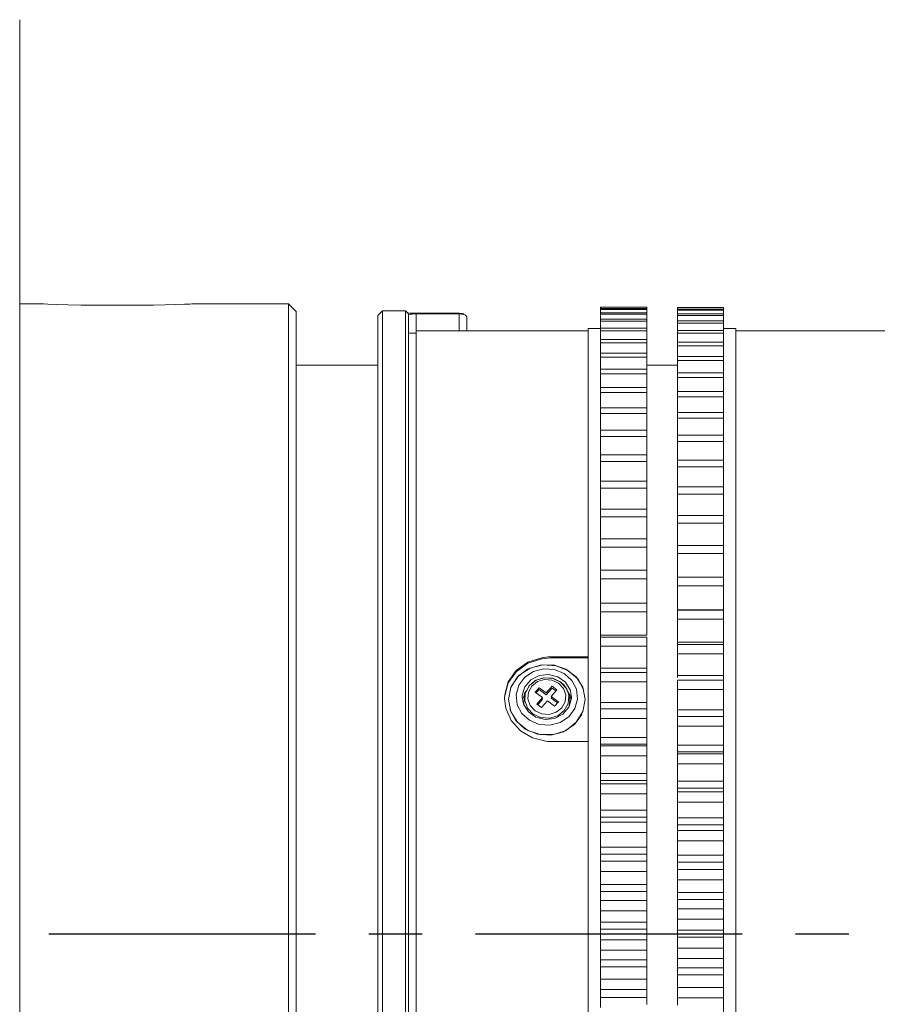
# Model space of a CAD drawing. Header units: millimetres. Extents: x 3925 to 5043, y -86 to 778.
# Tile 6 of 45: x 4050 to 4105, y 276 to 340. Entities that reach past the tile are written whole.
import ezdxf

# ---------------------------------------------------------------- set-up
doc = ezdxf.new("R2010")
doc.units = ezdxf.units.MM
doc.header["$LTSCALE"] = 46.255
doc.linetypes.add('CENTER', pattern=[0.6, 0.375, -0.075, 0.075, -0.075])
doc.layers.get('0').update_dxf_attribs({"linetype": 'CONTINUOUS'})
doc.layers.add('T20C1_LENS_ODXF_CONTINUOUS_LINE', color=7, linetype='CONTINUOUS')

msp = doc.modelspace()

# ---------------------------------------------------------------- linework, layer by layer
at = {"color": 4, "linetype": 'CENTER'}
msp.add_line((3995.917, 280.775), (4239.885, 280.775), dxfattribs=at)
at = {"layer": 'T20C1_LENS_ODXF_CONTINUOUS_LINE', "color": 7, "linetype": 'Continuous', "lineweight": 0}
for p, q in [((4049.517, 340.275), (4049.517, 221.275)), ((4051.017, 321.775), (4049.517, 321.775)), ((4051.057, 321.772), (4051.018, 321.775)), ((4067.017, 321.775), (4060.717, 321.775)), ((4067.017, 321.775), (4067.017, 239.775)), ((4067.517, 321.275), (4067.017, 321.775)), ((4058.217, 321.698), (4053.517, 321.698)), ((4067.517, 321.275), (4067.517, 240.275)), ((4072.817, 321.025), (4073.117, 321.325)), ((4073.117, 240.225), (4073.117, 321.325)), ((4074.617, 321.325), (4073.117, 321.325)), ((4074.617, 321.325), (4074.617, 240.225)), ((4074.817, 321.125), (4074.617, 321.325)), ((4074.817, 321.124), (4074.817, 240.424)), ((4074.893, 321.181), (4075.092, 321.166)), ((4075.092, 321.166), (4075.317, 321.161)), ((4075.317, 320.023), (4075.317, 321.161)), ((4075.317, 321.161), (4078.117, 321.161)), ((4075.317, 321.126), (4078.117, 321.126)), ((4078.117, 321.126), (4078.117, 321.161)), ((4078.117, 321.126), (4078.117, 320.025)), ((4078.275, 321.115), (4078.117, 321.126)), ((4078.422, 321.083), (4078.275, 321.115)), ((4078.417, 321.084), (4078.417, 321.117)), ((4087.317, 306.588), (4087.317, 321.562)), ((4090.317, 321.562), (4087.317, 321.562)), ((4090.317, 321.468), (4087.317, 321.468)), ((4090.317, 321.414), (4087.317, 321.414)), ((4090.317, 321.202), (4087.317, 321.202)), ((4090.317, 300.218), (4090.317, 321.562)), ((4092.317, 301.865), (4092.317, 321.544)), ((4092.317, 321.544), (4095.317, 321.544)), ((4092.317, 321.425), (4095.317, 321.425)), ((4092.317, 321.362), (4095.317, 321.362)), ((4092.317, 321.125), (4095.317, 321.125)), ((4095.317, 321.544), (4095.317, 308.028)), ((4072.817, 240.524), (4072.817, 321.024)), ((4078.533, 321.034), (4078.422, 321.083)), ((4078.497, 321.059), (4078.533, 321.034)), ((4078.617, 320.918), (4078.617, 320.025)), ((4090.317, 321.106), (4087.317, 321.106)), ((4090.317, 320.776), (4087.317, 320.776)), ((4090.317, 320.639), (4087.317, 320.639)), ((4092.317, 321.02), (4095.317, 321.02)), ((4092.317, 320.665), (4095.317, 320.665)), ((4092.317, 320.519), (4095.317, 320.519)), ((4075.317, 319.875), (4074.817, 319.875)), ((4075.317, 320.025), (4075.317, 241.525)), ((4075.317, 320.025), (4086.517, 320.025)), ((4075.33, 320.022), (4075.317, 320.023)), ((4086.517, 256.946), (4086.517, 320.175)), ((4087.317, 320.175), (4086.517, 320.175)), ((4090.317, 320.193), (4087.317, 320.193)), ((4090.317, 320.014), (4087.317, 320.014)), ((4092.317, 320.048), (4095.317, 320.048)), ((4092.317, 319.861), (4095.317, 319.861)), ((4095.317, 320.175), (4096.117, 320.175)), ((4096.117, 320.173), (4096.117, 256.946)), ((4107.317, 320.025), (4096.117, 320.025)), ((4090.317, 319.453), (4087.317, 319.453)), ((4090.317, 319.235), (4087.317, 319.235)), ((4092.317, 319.276), (4095.317, 319.276)), ((4090.317, 318.562), (4087.317, 318.562)), ((4092.317, 319.049), (4095.317, 319.049)), ((4090.317, 318.303), (4087.317, 318.303)), ((4092.317, 318.352), (4095.317, 318.352)), ((4092.317, 318.086), (4095.317, 318.086)), ((4072.817, 317.775), (4067.517, 317.775)), ((4090.317, 317.521), (4087.317, 317.521)), ((4092.317, 317.775), (4090.317, 317.775)), ((4092.317, 317.28), (4095.317, 317.28)), ((4090.317, 317.224), (4087.317, 317.224)), ((4092.317, 316.975), (4095.317, 316.975)), ((4090.317, 316.335), (4087.317, 316.335)), ((4090.317, 316.001), (4087.317, 316.001)), ((4092.317, 316.064), (4095.317, 316.064)), ((4092.317, 315.722), (4095.317, 315.722)), ((4090.317, 315.008), (4087.317, 315.008)), ((4092.317, 314.708), (4095.317, 314.708)), ((4090.317, 314.638), (4087.317, 314.638)), ((4092.317, 314.331), (4095.317, 314.331)), ((4090.317, 313.547), (4087.317, 313.547)), ((4090.317, 313.143), (4087.317, 313.143)), ((4092.317, 313.219), (4095.317, 313.219)), ((4092.317, 312.807), (4095.317, 312.807)), ((4090.317, 311.956), (4087.317, 311.956)), ((4090.317, 311.519), (4087.317, 311.519)), ((4092.317, 311.601), (4095.317, 311.601)), ((4092.317, 311.157), (4095.317, 311.157)), ((4090.317, 310.242), (4087.317, 310.242)), ((4090.317, 309.774), (4087.317, 309.774)), ((4092.317, 309.862), (4095.317, 309.862)), ((4092.317, 309.387), (4095.317, 309.387)), ((4090.317, 308.412), (4087.317, 308.412)), ((4090.317, 307.915), (4087.317, 307.915)), ((4092.317, 308.008), (4095.317, 308.008)), ((4095.317, 308.008), (4095.317, 306.188)), ((4092.317, 307.504), (4095.317, 307.504)), ((4087.317, 306.588), (4087.317, 306.473)), ((4087.317, 304.669), (4087.317, 306.473)), ((4090.317, 306.473), (4087.317, 306.473)), ((4090.317, 305.948), (4087.317, 305.948)), ((4092.317, 306.046), (4095.317, 306.046)), ((4095.317, 306.046), (4095.317, 306.188)), ((4095.317, 306.046), (4095.317, 304.247)), ((4092.317, 305.516), (4095.317, 305.516)), ((4087.317, 304.462), (4087.317, 304.669)), ((4087.317, 302.654), (4087.317, 304.432)), ((4090.317, 304.432), (4087.317, 304.432)), ((4090.317, 303.882), (4087.317, 303.882)), ((4092.317, 303.985), (4095.317, 303.985)), ((4095.317, 304.247), (4095.317, 304.038)), ((4095.317, 300.096), (4095.317, 303.985)), ((4092.317, 303.43), (4095.317, 303.43)), ((4087.317, 302.221), (4087.317, 302.654)), ((4090.317, 302.298), (4087.317, 302.298)), ((4087.317, 300.554), (4087.317, 302.221)), ((4090.317, 301.725), (4087.317, 301.725)), ((4095.317, 301.865), (4092.317, 301.865)), ((4092.317, 299.63), (4092.317, 301.832)), ((4092.317, 301.832), (4095.317, 301.832)), ((4092.317, 301.255), (4095.317, 301.255)), ((4087.317, 300.103), (4087.317, 300.554)), ((4090.317, 300.218), (4087.317, 300.218)), ((4087.317, 298.375), (4087.317, 300.079)), ((4090.317, 300.079), (4087.317, 300.079)), ((4090.317, 300.079), (4090.317, 286.407)), ((4095.317, 300.096), (4095.317, 299.596)), ((4090.317, 299.485), (4087.317, 299.485)), ((4095.317, 299.764), (4092.317, 299.764)), ((4092.317, 297.449), (4092.317, 299.596)), ((4092.317, 299.596), (4095.317, 299.596)), ((4095.317, 299.596), (4095.317, 297.902)), ((4083.482, 298.741), (4083.482, 298.673)), ((4083.482, 298.673), (4083.672, 298.698)), ((4083.672, 298.698), (4083.864, 298.718)), ((4083.753, 298.775), (4083.901, 298.79)), ((4083.864, 298.718), (4084.067, 298.736)), ((4083.901, 298.79), (4084.067, 298.805)), ((4084.067, 298.736), (4084.067, 298.805)), ((4084.067, 298.805), (4086.517, 298.805)), ((4084.067, 298.736), (4086.517, 298.736)), ((4092.317, 298.998), (4095.317, 298.998)), ((4087.317, 297.675), (4087.317, 298.375)), ((4090.317, 298.057), (4087.317, 298.057)), ((4083.646, 297.43), (4083.113, 297.27)), ((4084.205, 297.39), (4083.646, 297.43)), ((4084.182, 297.406), (4084.7, 297.168)), ((4085.438, 297.267), (4084.946, 297.708)), ((4090.317, 297.784), (4087.317, 297.784)), ((4087.317, 296.127), (4087.317, 297.675)), ((4095.317, 297.588), (4092.317, 297.588)), ((4095.317, 297.902), (4095.317, 297.286)), ((4081.467, 296.812), (4081.317, 296.031)), ((4081.996, 296.947), (4081.823, 296.322)), ((4082.222, 296.295), (4082.389, 296.852)), ((4082.411, 296.389), (4082.641, 296.88)), ((4082.687, 296.934), (4082.434, 296.473)), ((4082.847, 296.895), (4082.627, 296.5)), ((4083.113, 297.27), (4082.687, 296.934)), ((4083.065, 296.498), (4083.312, 296.787)), ((4083.312, 296.787), (4083.784, 296.446)), ((4083.784, 296.446), (4084.155, 296.88)), ((4084.155, 296.763), (4083.784, 296.329)), ((4084.582, 297.084), (4084.149, 297.286)), ((4084.155, 296.88), (4084.469, 296.653)), ((4084.413, 296.576), (4084.155, 296.763)), ((4084.705, 297.157), (4084.205, 297.39)), ((4084.899, 296.742), (4084.582, 297.084)), ((4084.7, 297.168), (4084.939, 296.948)), ((4085.07, 296.765), (4084.705, 297.157)), ((4084.939, 296.948), (4085.117, 296.684)), ((4085.224, 296.389), (4085.07, 296.765)), ((4085.741, 296.692), (4085.438, 297.267)), ((4090.317, 297.172), (4087.317, 297.172)), ((4092.317, 288.308), (4092.317, 297.286)), ((4092.317, 297.286), (4095.317, 297.286)), ((4095.317, 297.286), (4095.317, 295.64)), ((4081.068, 296.091), (4081.079, 296.326)), ((4081.823, 296.322), (4081.894, 295.682)), ((4082.217, 296.187), (4082.217, 296.121)), ((4082.219, 296.187), (4082.222, 296.295)), ((4082.301, 295.718), (4082.219, 296.187)), ((4082.292, 296.139), (4082.388, 296.459)), ((4082.35, 296.121), (4082.328, 295.672)), ((4082.411, 296.389), (4082.35, 296.121)), ((4082.373, 296.209), (4082.35, 296.121)), ((4082.388, 296.459), (4082.513, 296.606)), ((4082.411, 296.389), (4082.39, 295.959)), ((4082.434, 296.473), (4082.411, 296.389)), ((4082.627, 296.5), (4082.587, 296.059)), ((4083.537, 296.156), (4083.065, 296.498)), ((4083.312, 296.67), (4083.153, 296.484)), ((4083.166, 295.722), (4083.537, 296.156)), ((4083.784, 296.329), (4083.312, 296.67)), ((4084.469, 296.653), (4084.098, 296.218)), ((4084.098, 296.218), (4084.57, 295.877)), ((4084.098, 296.101), (4084.156, 296.169)), ((4085.048, 296.316), (4084.899, 296.742)), ((4085.008, 295.875), (4085.048, 296.316)), ((4085.117, 296.684), (4085.224, 296.389)), ((4085.176, 296.52), (4085.336, 296.26)), ((4085.201, 295.759), (4085.244, 296.274)), ((4085.224, 296.389), (4085.285, 296.121)), ((4085.244, 296.274), (4085.224, 296.389)), ((4085.307, 296.001), (4085.285, 296.121)), ((4085.334, 296.656), (4085.416, 296.187)), ((4085.336, 296.26), (4085.369, 296.072)), ((4085.416, 296.187), (4085.413, 296.08)), ((4085.417, 296.187), (4085.417, 296.121)), ((4085.812, 296.053), (4085.741, 296.692)), ((4087.317, 295.407), (4087.317, 296.127)), ((4092.317, 296.67), (4095.317, 296.67)), ((4081.068, 296.091), (4081.068, 296.032)), ((4081.147, 295.458), (4081.068, 296.091)), ((4081.894, 295.682), (4082.197, 295.108)), ((4082.613, 295.217), (4082.301, 295.718)), ((4082.39, 295.959), (4082.565, 295.468)), ((4082.587, 296.059), (4082.736, 295.633)), ((4082.736, 295.633), (4083.053, 295.291)), ((4083.48, 295.494), (4083.166, 295.722)), ((4083.537, 296.039), (4083.224, 295.673)), ((4083.851, 295.929), (4083.48, 295.494)), ((4083.506, 296.062), (4083.537, 296.039)), ((4084.323, 295.587), (4083.851, 295.929)), ((4084.49, 295.818), (4084.098, 296.101)), ((4084.57, 295.877), (4084.323, 295.587)), ((4084.42, 295.192), (4084.788, 295.48)), ((4084.788, 295.48), (4085.008, 295.875)), ((4085.246, 295.523), (4084.863, 295.072)), ((4084.948, 295.299), (4085.201, 295.759)), ((4085.413, 296.08), (4085.246, 295.523)), ((4085.275, 295.621), (4085.307, 296.001)), ((4085.639, 295.428), (4085.812, 296.053)), ((4086.167, 295.241), (4086.317, 296.031)), ((4090.317, 295.828), (4087.317, 295.828)), ((4095.317, 295.64), (4095.317, 294.916)), ((4082.565, 295.468), (4082.929, 295.076)), ((4083.106, 294.868), (4082.613, 295.217)), ((4082.929, 295.076), (4083.43, 294.842)), ((4083.053, 295.291), (4083.486, 295.089)), ((4083.707, 294.718), (4083.106, 294.868)), ((4083.486, 295.089), (4083.965, 295.056)), ((4083.965, 295.056), (4084.42, 295.192)), ((4084.522, 294.963), (4084.948, 295.299)), ((4090.317, 295.422), (4087.317, 295.422)), ((4087.317, 293.818), (4087.317, 295.407)), ((4095.317, 295.345), (4092.317, 295.345)), ((4092.317, 294.911), (4095.317, 294.911)), ((4095.317, 290.95), (4095.317, 294.911)), ((4090.317, 294.793), (4087.317, 294.793)), ((4092.317, 294.279), (4095.317, 294.279)), ((4087.317, 293.081), (4087.317, 293.818)), ((4083.857, 293.295), (4083.756, 293.302)), ((4086.517, 293.286), (4084.067, 293.286)), ((4090.317, 293.539), (4087.317, 293.539)), ((4087.317, 293.104), (4090.317, 293.104)), ((4087.317, 291.458), (4087.317, 293.081)), ((4090.317, 293.002), (4087.317, 293.002)), ((4095.317, 293.045), (4092.317, 293.045)), ((4090.317, 292.36), (4087.317, 292.36)), ((4092.317, 292.607), (4095.317, 292.607)), ((4092.317, 292.48), (4095.317, 292.48)), ((4092.317, 291.835), (4095.317, 291.835)), ((4087.317, 290.707), (4087.317, 291.458)), ((4090.317, 291.2), (4087.317, 291.2)), ((4087.317, 290.756), (4090.317, 290.756)), ((4087.317, 289.056), (4087.317, 290.707)), ((4090.317, 290.533), (4087.317, 290.533)), ((4095.317, 290.696), (4092.317, 290.696)), ((4095.317, 290.95), (4095.317, 290.195)), ((4090.317, 289.88), (4087.317, 289.88)), ((4092.317, 290.251), (4095.317, 290.251)), ((4092.317, 290.002), (4095.317, 290.002)), ((4095.317, 290.195), (4095.317, 288.539)), ((4092.317, 289.347), (4095.317, 289.347)), ((4087.317, 288.293), (4087.317, 289.056)), ((4090.317, 288.819), (4087.317, 288.819)), ((4095.317, 288.539), (4095.317, 287.775)), ((4087.317, 288.369), (4090.317, 288.369)), ((4087.317, 286.621), (4087.317, 288.293)), ((4090.317, 288.026), (4087.317, 288.026)), ((4092.317, 288.308), (4092.317, 287.857)), ((4092.317, 288.308), (4095.317, 288.308)), ((4092.317, 285.89), (4092.317, 287.857)), ((4095.317, 287.857), (4092.317, 287.857)), ((4090.317, 287.365), (4087.317, 287.365)), ((4092.317, 287.488), (4095.317, 287.488)), ((4095.317, 287.775), (4095.317, 286.099)), ((4087.317, 285.85), (4087.317, 286.621)), ((4092.317, 286.826), (4095.317, 286.826)), ((4087.317, 286.407), (4090.317, 286.407)), ((4090.317, 285.952), (4087.317, 285.952)), ((4090.317, 286.407), (4090.317, 285.952)), ((4090.317, 285.952), (4090.317, 283.973)), ((4092.317, 285.89), (4092.317, 285.434)), ((4092.317, 285.89), (4095.317, 285.89)), ((4095.317, 286.099), (4095.317, 285.326)), ((4087.317, 284.163), (4087.317, 285.85)), ((4090.317, 285.491), (4087.317, 285.491)), ((4092.317, 281.004), (4092.317, 285.434)), ((4095.317, 285.434), (4092.317, 285.434)), ((4095.317, 285.326), (4095.317, 283.637)), ((4090.317, 284.824), (4087.317, 284.824)), ((4092.317, 284.948), (4095.317, 284.948)), ((4087.317, 283.386), (4087.317, 284.163)), ((4087.317, 283.973), (4090.317, 283.973)), ((4090.317, 283.973), (4090.317, 283.515)), ((4092.317, 284.28), (4095.317, 284.28)), ((4090.317, 283.515), (4087.317, 283.515)), ((4087.317, 281.691), (4087.317, 283.386)), ((4090.317, 283.515), (4090.317, 281.526)), ((4095.317, 283.453), (4092.317, 283.453)), ((4095.317, 283.637), (4095.317, 282.86)), ((4090.317, 282.937), (4087.317, 282.937)), ((4092.317, 282.994), (4095.317, 282.994)), ((4095.317, 282.86), (4095.317, 281.164)), ((4090.317, 282.267), (4087.317, 282.267)), ((4092.317, 282.391), (4095.317, 282.391)), ((4087.317, 280.913), (4087.317, 281.691)), ((4087.317, 281.526), (4090.317, 281.526)), ((4090.317, 281.526), (4090.317, 281.067)), ((4092.317, 281.721), (4095.317, 281.721)), ((4090.317, 281.067), (4087.317, 281.067)), ((4087.317, 279.216), (4087.317, 280.913)), ((4090.317, 281.067), (4090.317, 279.076)), ((4092.317, 281.004), (4092.317, 280.545)), ((4092.317, 281.004), (4095.317, 281.004)), ((4095.317, 281.164), (4095.317, 280.385)), ((4090.317, 280.374), (4087.317, 280.374)), ((4092.317, 276.115), (4092.317, 280.545)), ((4095.317, 280.545), (4092.317, 280.545)), ((4095.317, 280.385), (4095.317, 278.689)), ((4090.317, 279.703), (4087.317, 279.703)), ((4092.317, 279.828), (4095.317, 279.828)), ((4087.317, 278.438), (4087.317, 279.216)), ((4087.317, 279.076), (4090.317, 279.076)), ((4090.317, 279.076), (4090.317, 278.617)), ((4092.317, 279.158), (4095.317, 279.158)), ((4090.317, 278.617), (4087.317, 278.617)), ((4087.317, 276.747), (4087.317, 278.438)), ((4090.317, 278.617), (4090.317, 276.633)), ((4095.317, 278.555), (4092.317, 278.555)), ((4095.317, 278.689), (4095.317, 277.912)), ((4090.317, 277.813), (4087.317, 277.813)), ((4092.317, 278.096), (4095.317, 278.096)), ((4095.317, 277.912), (4095.317, 276.223)), ((4090.317, 277.144), (4087.317, 277.144)), ((4092.317, 277.269), (4095.317, 277.269)), ((4087.317, 275.973), (4087.317, 276.747)), ((4087.317, 276.633), (4090.317, 276.633)), ((4090.317, 276.633), (4090.317, 276.177)), ((4092.317, 276.601), (4095.317, 276.601)), ((4095.317, 276.223), (4095.317, 275.45))]:
    msp.add_line(p, q, dxfattribs=at)
for points in [[(4053.517, 321.698), (4052.657, 321.707), (4051.907, 321.73), (4051.356, 321.755), (4051.057, 321.772)], [(4060.717, 321.775), (4060.594, 321.767), (4060.238, 321.748), (4059.684, 321.725), (4058.989, 321.706), (4058.217, 321.698)], [(4074.741, 321.202), (4074.746, 321.2), (4074.893, 321.181)], [(4075.317, 321.126), (4075.172, 321.123), (4075.044, 321.115), (4074.948, 321.103), (4074.877, 321.087), (4074.833, 321.069)], [(4078.117, 321.161), (4078.239, 321.158), (4078.335, 321.148), (4078.396, 321.134), (4078.417, 321.117)], [(4078.617, 320.918), (4078.609, 320.939), (4078.582, 320.978), (4078.533, 321.034)], [(4081.079, 296.326), (4081.309, 297.169), (4081.823, 297.901), (4082.575, 298.454), (4083.482, 298.741)], [(4083.482, 298.741), (4083.608, 298.759), (4083.753, 298.775)], [(4081.078, 296.266), (4081.306, 297.099), (4081.82, 297.832), (4082.571, 298.384), (4083.482, 298.673)], [(4086.317, 296.031), (4086.166, 296.817), (4085.729, 297.502), (4085.062, 298.004), (4084.247, 298.269), (4083.378, 298.267), (4082.561, 297.998), (4081.898, 297.494), (4081.467, 296.812)], [(4086.223, 296.62), (4085.845, 297.339), (4085.222, 297.897), (4084.43, 298.224), (4083.564, 298.282), (4082.729, 298.064), (4082.025, 297.596), (4081.537, 296.935)], [(4084.946, 297.708), (4084.315, 297.971), (4083.623, 298.02), (4082.955, 297.849), (4082.392, 297.479), (4081.996, 296.947)], [(4082.389, 296.852), (4082.772, 297.302), (4083.309, 297.584), (4083.928, 297.657), (4084.529, 297.507)], [(4082.641, 296.88), (4083.061, 297.249), (4083.604, 297.434), (4084.182, 297.406)], [(4084.529, 297.507), (4085.022, 297.157), (4085.334, 296.656)], [(4084.149, 297.286), (4083.67, 297.319), (4083.215, 297.183), (4082.847, 296.895)], [(4081.317, 296.031), (4081.467, 295.243), (4081.902, 294.539), (4082.57, 294.013), (4083.386, 293.734), (4084.251, 293.734), (4085.067, 294.014), (4085.734, 294.54), (4086.167, 295.241)], [(4083.756, 293.302), (4082.875, 293.519), (4082.096, 293.984), (4081.499, 294.651), (4081.147, 295.458)], [(4081.412, 295.365), (4081.79, 294.645), (4082.413, 294.088), (4083.205, 293.761), (4084.071, 293.702), (4084.906, 293.92), (4085.61, 294.388), (4086.098, 295.049)], [(4082.197, 295.108), (4082.689, 294.667), (4083.32, 294.404)], [(4083.32, 294.404), (4084.012, 294.355), (4084.68, 294.526), (4085.243, 294.895), (4085.639, 295.428)], [(4083.43, 294.842), (4083.989, 294.802), (4084.522, 294.963)], [(4084.863, 295.072), (4084.326, 294.791), (4083.707, 294.718)], [(4084.067, 293.286), (4083.957, 293.29), (4083.857, 293.295)]]:
    msp.add_lwpolyline(points, dxfattribs=at)

doc.saveas('drawing.dxf')
